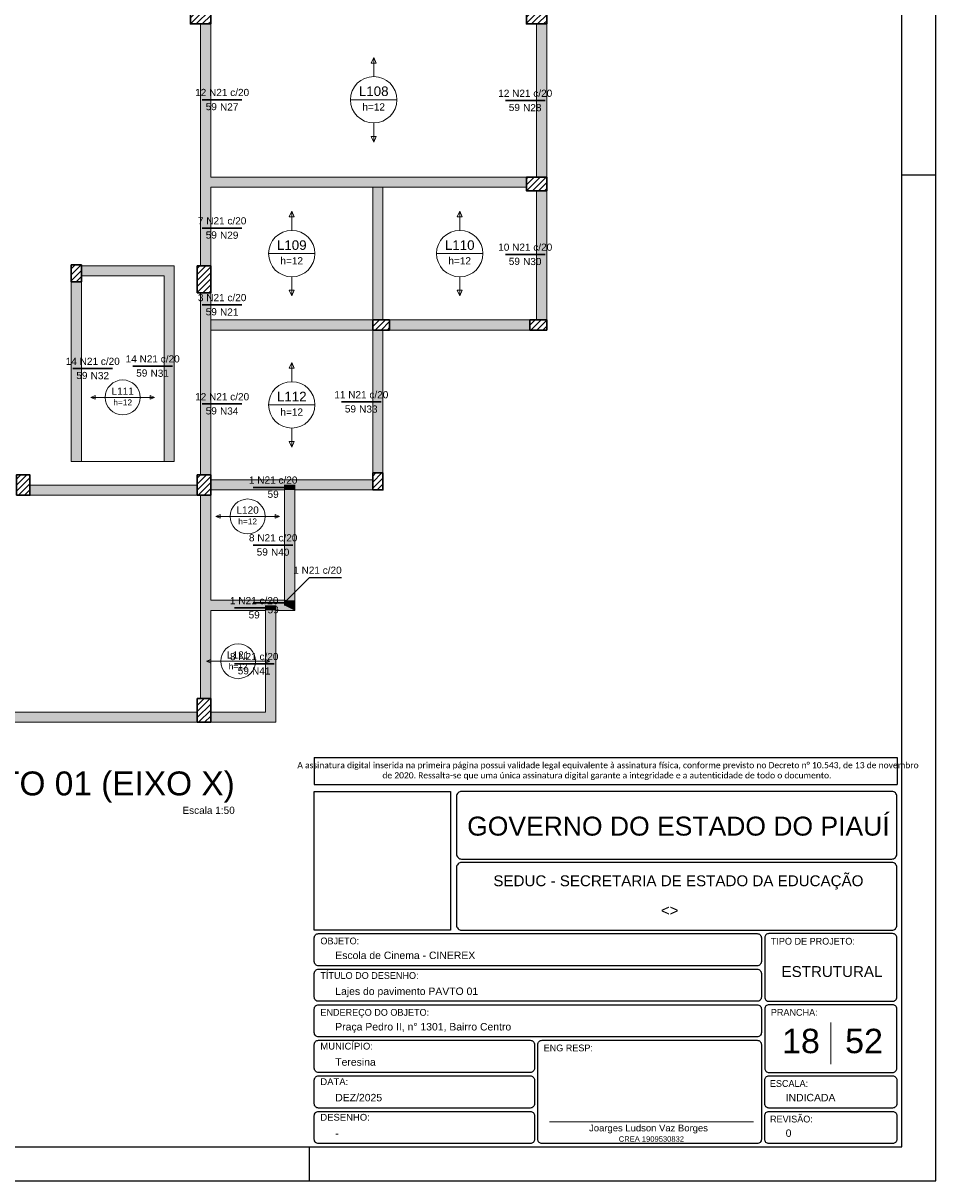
# Model space of a CAD drawing. Header units: millimetres. Extents: x 0 to 84.1, y 0 to 59.4.
# Tile 6 of 8: x 57.2 to 84.1, y 0 to 34.2. Entities that reach past the tile are written whole.
import ezdxf

# ---------------------------------------------------------------- set-up
doc = ezdxf.new("R2010")
doc.units = ezdxf.units.MM
doc.header["$MEASUREMENT"] = 0
doc.linetypes.add('NULL', pattern=[0])
doc.layers.get('0').update_dxf_attribs({"lineweight": 18})
for name, color, linetype, lineweight in [('Descrição da armadura', 7, 'Continuous', 0), ('DT-Armadura negativa', 4, 'Continuous', 30), ('DT-Hachura pilar em laje', 252, 'Continuous', 5), ('DT-Hachura viga em laje', 254, 'Continuous', 5), ('DT-Indicações', 9, 'Continuous', 5), ('DT-Textos', 7, 'Continuous', 5), ('DT-Título', 3, 'Continuous', 20), ('FO-Pilares', 4, 'Continuous', 30), ('FO-Vigas', 1, 'Continuous', 20), ('Nível 1', 7, 'Continuous', 0), ('Textos', 7, 'Continuous', 9), ('Textos armaduras', 7, 'Continuous', 0)]:
    doc.layers.add(name, color=color, linetype=linetype, lineweight=lineweight)
for name, color, linetype in [('Pena 01', 1, 'Continuous'), ('SEDUC_MARF', 1, 'Continuous'), ('SEDUC_MARGG', 7, 'Continuous'), ('SEDUC_TXT01', 1, 'Continuous'), ('SEDUC_TXT02', 2, 'Continuous'), ('SEDUC_TXT05', 5, 'Continuous')]:
    doc.layers.add(name, color=color, linetype=linetype)
doc.styles.add('Arial', font='txt')
doc.styles.add('Calibri', font='txt')
doc.styles.add('TwCenMT', font='txt')
doc.dimstyles.get("Standard").update_dxf_attribs({"dimtxt": 0.18, "dimasz": 0.18, "dimexe": 0.18, "dimexo": 0.0625, "dimgap": 0.09, "dimtad": 0, "dimtih": 1, "dimtoh": 1, "dimdec": 4, "dimzin": 0, "dimdsep": 46, "dimtxsty": 'Standard', "dimcen": 0.09, "dimadec": 0, "dimazin": 0, "dimtfac": 1, "dimtdec": 4, "dimtofl": 0, "dimtmove": 0, "dimatfit": 3, "dimfxl": 1, "dimtolj": 1, "dimtzin": 0, "dimarcsym": 0})

msp = doc.modelspace()

# ---------------------------------------------------------------- hatches: boundary and pattern name
at = {"layer": 'DT-Hachura pilar em laje', "linetype": 'Continuous'}
h = msp.add_hatch(dxfattribs=at)
h.set_pattern_fill('ANSI31', color=252, style=0)
h.paths.add_polyline_path([(62.091, 34.555), (62.091, 34.355), (62.091, 34.155), (62.391, 34.155), (62.691, 34.155), (62.691, 34.355), (62.691, 34.555), (62.391, 34.555)])
h = msp.add_hatch(dxfattribs=at)
h.set_pattern_fill('ANSI31', color=252, style=0)
h.paths.add_polyline_path([(72.011, 34.555), (72.011, 34.355), (72.011, 34.155), (72.311, 34.155), (72.611, 34.155), (72.611, 34.355), (72.611, 34.555), (72.311, 34.555)])
h = msp.add_hatch(dxfattribs=at)
h.set_pattern_fill('ANSI31', color=252, style=0)
h.paths.add_polyline_path([(72.011, 29.633), (72.011, 29.433), (72.011, 29.233), (72.311, 29.233), (72.611, 29.233), (72.611, 29.433), (72.611, 29.633), (72.311, 29.633)])
h = msp.add_hatch(dxfattribs=at)
h.set_pattern_fill('ANSI31', color=252, style=0)
h.paths.add_polyline_path([(58.571, 26.542), (58.721, 26.542), (58.871, 26.542), (58.871, 26.792), (58.871, 27.042), (58.721, 27.042), (58.571, 27.042), (58.571, 26.792)])
h = msp.add_hatch(dxfattribs=at)
h.set_pattern_fill('ANSI31', color=252, style=0)
h.paths.add_polyline_path([(62.291, 26.215), (62.491, 26.215), (62.691, 26.215), (62.691, 26.615), (62.691, 27.015), (62.491, 27.015), (62.291, 27.015), (62.291, 26.615)])
h = msp.add_hatch(dxfattribs=at)
h.set_pattern_fill('ANSI31', color=252, style=0)
h.paths.add_polyline_path([(67.971, 25.12), (67.971, 25.27), (67.971, 25.42), (67.721, 25.42), (67.471, 25.42), (67.471, 25.27), (67.471, 25.12), (67.721, 25.12)])
h = msp.add_hatch(dxfattribs=at)
h.set_pattern_fill('ANSI31', color=252, style=0)
h.paths.add_polyline_path([(72.611, 25.12), (72.611, 25.27), (72.611, 25.42), (72.361, 25.42), (72.111, 25.42), (72.111, 25.27), (72.111, 25.12), (72.361, 25.12)])
h = msp.add_hatch(dxfattribs=at)
h.set_pattern_fill('ANSI31', color=252, style=0)
h.paths.add_polyline_path([(67.471, 20.4), (67.621, 20.4), (67.771, 20.4), (67.771, 20.65), (67.771, 20.9), (67.621, 20.9), (67.471, 20.9), (67.471, 20.65)])
h = msp.add_hatch(dxfattribs=at)
h.set_pattern_fill('ANSI31', color=252, style=0)
h.paths.add_polyline_path([(56.951, 20.242), (57.151, 20.242), (57.351, 20.242), (57.351, 20.542), (57.351, 20.842), (57.151, 20.842), (56.951, 20.842), (56.951, 20.542)])
h = msp.add_hatch(dxfattribs=at)
h.set_pattern_fill('ANSI31', color=252, style=0)
h.paths.add_polyline_path([(62.291, 20.242), (62.491, 20.242), (62.691, 20.242), (62.691, 20.542), (62.691, 20.842), (62.491, 20.842), (62.291, 20.842), (62.291, 20.542)])
h = msp.add_hatch(dxfattribs=at)
h.set_pattern_fill('ANSI31', color=252, style=0)
h.paths.add_polyline_path([(62.691, 14.24), (62.491, 14.24), (62.291, 14.24), (62.291, 13.89), (62.291, 13.54), (62.491, 13.54), (62.691, 13.54), (62.691, 13.89)])
at = {"layer": 'DT-Hachura viga em laje', "linetype": 'Continuous'}
for points in [[(62.691, 29.633), (62.691, 29.633), (62.691, 34.155), (62.391, 34.155), (62.391, 29.483), (62.541, 29.483), (62.691, 29.633)], [(72.611, 34.155), (72.611, 34.155), (72.311, 34.155), (72.311, 29.633), (72.611, 29.633), (72.611, 34.155)], [(62.691, 29.333), (62.691, 29.333), (62.541, 29.483), (62.391, 29.483), (62.391, 27.015), (62.691, 27.015), (62.691, 29.333)], [(67.621, 29.633), (67.621, 29.633), (62.691, 29.633), (62.541, 29.483), (62.691, 29.333), (67.621, 29.333), (67.621, 29.633)], [(67.77, 29.333), (67.77, 29.333), (67.621, 29.483), (67.471, 29.333), (67.471, 25.42), (67.77, 25.42), (67.77, 29.333)], [(72.011, 29.633), (72.011, 29.633), (67.621, 29.633), (67.621, 29.333), (72.011, 29.333), (72.011, 29.633)], [(72.611, 29.233), (72.611, 29.233), (72.311, 29.233), (72.311, 25.42), (72.611, 25.42), (72.611, 29.233)], [(61.61, 27.015), (61.61, 27.015), (58.871, 27.015), (58.871, 26.715), (61.31, 26.715), (61.61, 27.015)], [(61.61, 27.015), (61.61, 27.015), (61.31, 26.715), (61.31, 21.241), (61.61, 21.241), (61.61, 27.015)], [(58.871, 26.542), (58.871, 26.542), (58.571, 26.542), (58.571, 21.241), (58.871, 21.241), (58.871, 26.542)], [(62.691, 26.215), (62.691, 26.215), (62.391, 26.215), (62.391, 25.27), (62.691, 25.27), (62.691, 26.215)], [(65.591, 25.42), (65.591, 25.42), (62.691, 25.42), (62.541, 25.27), (62.691, 25.12), (65.591, 25.12), (65.591, 25.42)], [(67.471, 25.42), (67.471, 25.42), (65.591, 25.42), (65.591, 25.12), (67.471, 25.12), (67.471, 25.42)], [(72.111, 25.42), (72.111, 25.42), (67.971, 25.42), (67.971, 25.12), (72.111, 25.12), (72.111, 25.42)], [(62.691, 25.27), (62.691, 25.27), (62.39, 25.27), (62.39, 20.842), (62.691, 20.842), (62.691, 25.27)], [(67.77, 25.12), (67.77, 25.12), (67.471, 25.12), (67.471, 20.9), (67.77, 20.9), (67.77, 25.12)], [(58.721, 20.542), (58.721, 20.542), (57.351, 20.542), (57.351, 20.242), (58.721, 20.242), (58.721, 20.542)], [(61.46, 20.542), (61.46, 20.542), (58.721, 20.542), (58.721, 20.242), (61.46, 20.242), (61.46, 20.542)], [(61.46, 20.542), (61.46, 20.542), (61.46, 20.242), (62.291, 20.242), (62.291, 20.542), (61.46, 20.542)], [(65.018, 20.55), (65.018, 20.55), (65.018, 20.7), (62.691, 20.7), (62.691, 20.4), (64.868, 20.4), (65.018, 20.55)], [(65.168, 20.55), (65.168, 20.55), (64.868, 20.55), (64.868, 20.4), (65.168, 20.4), (65.168, 20.55)], [(67.471, 20.7), (67.471, 20.7), (65.018, 20.7), (65.018, 20.55), (65.168, 20.4), (67.471, 20.4), (67.471, 20.7)], [(62.69, 17.14), (62.69, 17.14), (62.69, 20.242), (62.391, 20.242), (62.391, 16.99), (62.541, 16.99), (62.69, 17.14)], [(65.168, 20.4), (65.168, 20.4), (64.868, 20.4), (64.868, 17.14), (65.168, 17.14), (65.168, 20.4)], [(64.458, 16.99), (64.458, 16.99), (64.458, 17.14), (62.69, 17.14), (62.541, 16.99), (62.691, 16.84), (64.308, 16.84), (64.458, 16.99)], [(65.168, 16.84), (65.168, 16.84), (64.868, 17.14), (64.458, 17.14), (64.458, 16.99), (64.608, 16.84), (65.168, 16.84)], [(65.168, 17.14), (65.168, 17.14), (64.868, 17.14), (64.868, 16.99), (65.168, 16.84), (65.168, 17.14)], [(62.691, 16.84), (62.691, 16.84), (62.541, 16.99), (62.391, 16.99), (62.391, 14.24), (62.691, 14.24), (62.691, 16.84)], [(64.608, 16.99), (64.608, 16.99), (64.308, 16.99), (64.308, 16.84), (64.608, 16.84), (64.608, 16.99)], [(64.608, 16.84), (64.608, 16.84), (64.308, 16.84), (64.308, 13.84), (64.608, 13.54), (64.608, 16.84)], [(62.291, 13.84), (62.291, 13.84), (53.827, 13.84), (53.827, 13.54), (62.291, 13.54), (62.291, 13.84)], [(64.608, 13.54), (64.608, 13.54), (64.308, 13.84), (62.691, 13.84), (62.691, 13.54), (64.608, 13.54)]]:
    msp.add_hatch(color=254, dxfattribs=at).paths.add_polyline_path(points)

# ---------------------------------------------------------------- linework, layer by layer
msp.add_line((72.695, 1.742), (78.716, 1.742))
at = {"layer": 'DT-Armadura negativa'}
for points in [[(62.441, 31.919), (63.611, 31.919)], [(71.39, 31.894), (72.561, 31.894)], [(62.441, 28.129), (63.611, 28.129)], [(71.39, 27.351), (72.561, 27.351)], [(62.441, 25.862), (63.611, 25.862)], [(58.621, 23.981), (59.791, 23.981)], [(60.389, 24.053), (61.56, 24.053)], [(62.441, 22.936), (63.611, 22.936)], [(66.55, 22.995), (67.721, 22.995)], [(63.947, 20.475), (65.118, 20.475)], [(63.947, 18.77), (65.118, 18.77)], [(63.387, 16.915), (64.558, 16.915)], [(63.947, 17.065), (65.118, 17.065)], [(63.387, 15.265), (64.558, 15.265)]]:
    msp.add_lwpolyline(points, dxfattribs=at)
at = {"layer": 'DT-Textos'}
for p, q in [((67.501, 33.169), (67.43, 33)), ((67.571, 33), (67.501, 33.169)), ((67.43, 33), (67.571, 33)), ((66.815, 31.919), (68.186, 31.919)), ((67.571, 30.838), (67.43, 30.838)), ((67.43, 30.838), (67.501, 30.669)), ((67.501, 30.669), (67.571, 30.838)), ((65.081, 28.627), (65.01, 28.457)), ((65.01, 28.457), (65.151, 28.457)), ((65.151, 28.457), (65.081, 28.627)), ((70.041, 28.627), (69.97, 28.457)), ((69.97, 28.457), (70.111, 28.457)), ((70.111, 28.457), (70.041, 28.627)), ((64.395, 27.376), (65.766, 27.376)), ((69.355, 27.376), (70.726, 27.376)), ((65.151, 26.296), (65.01, 26.296)), ((65.01, 26.296), (65.081, 26.126)), ((65.081, 26.126), (65.151, 26.296)), ((70.111, 26.296), (69.97, 26.296)), ((69.97, 26.296), (70.041, 26.126)), ((70.041, 26.126), (70.111, 26.296)), ((65.081, 24.16), (65.01, 23.991)), ((65.01, 23.991), (65.151, 23.991)), ((65.151, 23.991), (65.081, 24.16)), ((59.28, 23.184), (59.153, 23.131)), ((59.153, 23.131), (59.28, 23.078)), ((59.28, 23.078), (59.28, 23.184)), ((59.576, 23.131), (60.604, 23.131)), ((61.028, 23.131), (60.901, 23.184)), ((60.901, 23.184), (60.901, 23.078)), ((60.901, 23.078), (61.028, 23.131)), ((64.395, 22.91), (65.766, 22.91)), ((65.151, 21.829), (65.01, 21.829)), ((65.01, 21.829), (65.081, 21.66)), ((65.081, 21.66), (65.151, 21.829)), ((62.969, 19.67), (62.842, 19.617)), ((62.842, 19.617), (62.969, 19.564)), ((62.969, 19.564), (62.969, 19.67)), ((63.265, 19.617), (64.293, 19.617)), ((64.717, 19.617), (64.59, 19.67)), ((64.59, 19.67), (64.59, 19.564)), ((64.59, 19.564), (64.717, 19.617)), ((62.689, 15.393), (62.562, 15.34)), ((62.689, 15.287), (62.689, 15.393)), ((64.437, 15.34), (64.31, 15.393)), ((64.31, 15.393), (64.31, 15.287)), ((62.562, 15.34), (62.689, 15.287)), ((62.985, 15.34), (64.013, 15.34)), ((64.31, 15.287), (64.437, 15.34))]:
    msp.add_line(p, q, dxfattribs=at)
for points in [[(67.501, 32.604), (67.501, 33.169)], [(67.501, 31.234), (67.501, 30.669)], [(65.081, 28.062), (65.081, 28.627)], [(70.041, 28.062), (70.041, 28.627)], [(65.081, 26.691), (65.081, 26.126)], [(70.041, 26.691), (70.041, 26.126)], [(65.081, 23.595), (65.081, 24.16)], [(59.576, 23.131), (59.153, 23.131)], [(60.604, 23.131), (61.028, 23.131)], [(65.081, 22.225), (65.081, 21.66)], [(63.265, 19.617), (62.842, 19.617)], [(64.293, 19.617), (64.717, 19.617)], [(62.985, 15.34), (62.562, 15.34)], [(64.013, 15.34), (64.437, 15.34)]]:
    msp.add_lwpolyline(points, dxfattribs=at)
for centre, radius in [((67.501, 31.919), 0.685), ((65.081, 27.376), 0.685), ((70.041, 27.376), 0.685), ((60.09, 23.131), 0.514), ((65.081, 22.91), 0.685), ((63.779, 19.617), 0.514), ((63.499, 15.34), 0.514)]:
    msp.add_circle(centre, radius, dxfattribs=at)
at = {"layer": 'FO-Pilares'}
for points in [[(62.091, 34.555), (62.091, 34.355), (62.091, 34.155), (62.391, 34.155), (62.691, 34.155), (62.691, 34.355), (62.691, 34.555), (62.391, 34.555), (62.091, 34.555)], [(72.011, 34.555), (72.011, 34.355), (72.011, 34.155), (72.311, 34.155), (72.611, 34.155), (72.611, 34.355), (72.611, 34.555), (72.311, 34.555), (72.011, 34.555)], [(72.011, 29.633), (72.011, 29.433), (72.011, 29.233), (72.311, 29.233), (72.611, 29.233), (72.611, 29.433), (72.611, 29.633), (72.311, 29.633), (72.011, 29.633)], [(58.571, 26.542), (58.721, 26.542), (58.871, 26.542), (58.871, 26.792), (58.871, 27.042), (58.721, 27.042), (58.571, 27.042), (58.571, 26.792), (58.571, 26.542)], [(62.291, 26.215), (62.491, 26.215), (62.691, 26.215), (62.691, 26.615), (62.691, 27.015), (62.491, 27.015), (62.291, 27.015), (62.291, 26.615), (62.291, 26.215)], [(67.971, 25.12), (67.971, 25.27), (67.971, 25.42), (67.721, 25.42), (67.471, 25.42), (67.471, 25.27), (67.471, 25.12), (67.721, 25.12), (67.971, 25.12)], [(72.611, 25.12), (72.611, 25.27), (72.611, 25.42), (72.361, 25.42), (72.111, 25.42), (72.111, 25.27), (72.111, 25.12), (72.361, 25.12), (72.611, 25.12)], [(67.471, 20.4), (67.621, 20.4), (67.771, 20.4), (67.771, 20.65), (67.771, 20.9), (67.621, 20.9), (67.471, 20.9), (67.471, 20.65), (67.471, 20.4)], [(56.951, 20.242), (57.151, 20.242), (57.351, 20.242), (57.351, 20.542), (57.351, 20.842), (57.151, 20.842), (56.951, 20.842), (56.951, 20.542), (56.951, 20.242)], [(62.291, 20.242), (62.491, 20.242), (62.691, 20.242), (62.691, 20.542), (62.691, 20.842), (62.491, 20.842), (62.291, 20.842), (62.291, 20.542), (62.291, 20.242)], [(62.691, 14.24), (62.491, 14.24), (62.291, 14.24), (62.291, 13.89), (62.291, 13.54), (62.491, 13.54), (62.691, 13.54), (62.691, 13.89), (62.691, 14.24)]]:
    msp.add_lwpolyline(points, close=True, dxfattribs=at)
at = {"layer": 'FO-Vigas'}
for p, q in [((62.391, 29.483), (62.391, 34.155)), ((62.691, 29.633), (62.691, 34.155)), ((72.311, 29.633), (72.311, 34.155)), ((72.611, 29.633), (72.611, 34.155)), ((62.391, 27.015), (62.391, 29.483)), ((62.691, 29.633), (67.621, 29.633)), ((67.621, 29.633), (72.011, 29.633)), ((62.691, 29.333), (67.621, 29.333)), ((62.691, 27.015), (62.691, 29.333)), ((67.471, 25.42), (67.471, 29.333)), ((67.621, 29.333), (72.011, 29.333)), ((67.771, 25.42), (67.771, 29.333)), ((72.311, 25.42), (72.311, 29.233)), ((72.611, 25.42), (72.611, 29.233)), ((58.871, 27.015), (61.61, 27.015)), ((61.61, 21.241), (61.61, 27.015)), ((58.871, 26.715), (61.31, 26.715)), ((61.31, 21.241), (61.31, 26.715)), ((58.571, 21.241), (58.571, 26.542)), ((58.871, 21.241), (58.871, 26.542)), ((62.391, 25.27), (62.391, 26.215)), ((62.691, 25.27), (62.691, 26.215)), ((62.691, 25.42), (65.591, 25.42)), ((65.591, 25.42), (67.471, 25.42)), ((67.971, 25.42), (72.111, 25.42)), ((62.391, 20.842), (62.391, 25.27)), ((62.691, 20.842), (62.691, 25.27)), ((62.691, 25.12), (65.591, 25.12)), ((65.591, 25.12), (67.471, 25.12)), ((67.471, 20.9), (67.471, 25.12)), ((67.771, 20.9), (67.771, 25.12)), ((67.971, 25.12), (72.111, 25.12)), ((58.571, 21.241), (58.871, 21.241)), ((58.871, 21.241), (61.31, 21.241)), ((61.31, 21.241), (61.61, 21.241)), ((57.351, 20.542), (58.721, 20.542)), ((58.721, 20.542), (61.46, 20.542)), ((61.46, 20.542), (62.291, 20.542)), ((62.691, 20.7), (65.018, 20.7)), ((64.868, 20.4), (64.868, 20.55)), ((65.018, 20.7), (67.471, 20.7)), ((65.168, 20.4), (65.168, 20.55)), ((57.351, 20.242), (58.721, 20.242)), ((58.721, 20.242), (61.46, 20.242)), ((61.46, 20.242), (62.291, 20.242)), ((62.391, 16.99), (62.391, 20.242)), ((62.691, 20.4), (64.868, 20.4)), ((62.691, 17.14), (62.691, 20.242)), ((64.868, 17.14), (64.868, 20.4)), ((65.168, 20.4), (67.471, 20.4)), ((65.168, 17.14), (65.168, 20.4)), ((62.691, 17.14), (64.458, 17.14)), ((64.458, 17.14), (64.868, 17.14)), ((64.868, 16.99), (64.868, 17.14)), ((65.168, 16.84), (65.168, 17.14)), ((62.391, 14.24), (62.391, 16.99)), ((62.691, 14.24), (62.691, 16.84)), ((62.691, 16.84), (64.308, 16.84)), ((64.308, 16.84), (64.308, 16.99)), ((64.308, 13.84), (64.308, 16.84)), ((64.608, 16.84), (64.608, 16.99)), ((64.608, 16.84), (65.168, 16.84)), ((64.608, 13.54), (64.608, 16.84)), ((53.827, 13.84), (62.291, 13.84)), ((62.691, 13.84), (64.308, 13.84)), ((53.827, 13.54), (62.291, 13.54)), ((62.691, 13.54), (64.608, 13.54))]:
    msp.add_line(p, q, dxfattribs=at)
at = {"layer": 'Nível 1'}
msp.add_line((80.998, 4.672), (80.998, 3.441), dxfattribs=at)
at = {"layer": 'Pena 01'}
for p, q in [((65.748, 12.495), (82.956, 12.495)), ((65.748, 12.495), (65.748, 11.697)), ((82.956, 12.495), (82.956, 11.697)), ((65.748, 11.697), (82.956, 11.697))]:
    msp.add_line(p, q, dxfattribs=at)
at = {"layer": 'SEDUC_MARF'}
for p, q in [((83.1, 29.7), (84.1, 29.7)), ((65.6, 1), (65.6, 0))]:
    msp.add_line(p, q, dxfattribs=at)
for points in [[(84.1, 59.4), (0, 59.4), (0, 0), (84.1, 0)], [(65.748, 11.497), (69.773, 11.497), (69.773, 7.4), (65.748, 7.4)]]:
    msp.add_lwpolyline(points, close=True, dxfattribs=at)
for points in [[(70.098, 9.5), (82.798, 9.5, 0.414214), (82.948, 9.65), (82.948, 9.65), (82.948, 11.35, 0.414214), (82.798, 11.5), (82.798, 11.5), (70.098, 11.5, 0.414214), (69.948, 11.35), (69.948, 11.35), (69.948, 9.65, 0.414214), (70.098, 9.5), (70.098, 9.5)], [(70.098, 7.4), (82.798, 7.4, 0.414214), (82.948, 7.55), (82.948, 7.55), (82.948, 9.25, 0.414214), (82.798, 9.4), (82.798, 9.4), (70.098, 9.4, 0.414214), (69.948, 9.25), (69.948, 9.25), (69.948, 7.55, 0.414214), (70.098, 7.4), (70.098, 7.4)], [(65.873, 7.3), (78.823, 7.3, -0.414214), (78.948, 7.175), (78.948, 7.175), (78.948, 6.475, -0.414214), (78.823, 6.35), (78.823, 6.35), (65.873, 6.35, -0.414214), (65.748, 6.475), (65.748, 6.475), (65.748, 7.175, -0.414214), (65.873, 7.3), (65.873, 7.3)], [(79.173, 5.3), (82.823, 5.3, 0.414214), (82.948, 5.425), (82.948, 5.425), (82.948, 7.175, 0.414214), (82.823, 7.3), (82.823, 7.3), (79.173, 7.3, 0.414214), (79.048, 7.175), (79.048, 7.175), (79.048, 5.425, 0.414214), (79.173, 5.3), (79.173, 5.3)], [(65.873, 6.25), (78.823, 6.25, -0.414214), (78.948, 6.125), (78.948, 6.125), (78.948, 5.425, -0.414214), (78.823, 5.3), (78.823, 5.3), (65.873, 5.3, -0.414214), (65.748, 5.425), (65.748, 5.425), (65.748, 6.125, -0.414214), (65.873, 6.25), (65.873, 6.25)], [(65.873, 5.2), (78.823, 5.2, -0.414214), (78.948, 5.075), (78.948, 5.075), (78.948, 4.375, -0.414214), (78.823, 4.25), (78.823, 4.25), (65.873, 4.25, -0.414214), (65.748, 4.375), (65.748, 4.375), (65.748, 5.075, -0.414214), (65.873, 5.2), (65.873, 5.2)], [(79.173, 3.2), (82.823, 3.2, 0.414214), (82.948, 3.325), (82.948, 3.325), (82.948, 5.075, 0.414214), (82.823, 5.2), (82.823, 5.2), (79.173, 5.2, 0.414214), (79.048, 5.075), (79.048, 5.075), (79.048, 3.325, 0.414214), (79.173, 3.2), (79.173, 3.2)], [(65.873, 4.15), (72.123, 4.15, -0.414214), (72.248, 4.025), (72.248, 4.025), (72.248, 3.325, -0.414214), (72.123, 3.2), (72.123, 3.2), (65.873, 3.2, -0.414214), (65.748, 3.325), (65.748, 3.325), (65.748, 4.025, -0.414214), (65.873, 4.15), (65.873, 4.15)], [(72.473, 4.15), (78.823, 4.15, -0.414214), (78.948, 4.025), (78.948, 4.025), (78.948, 1.225, -0.414214), (78.823, 1.1), (78.823, 1.1), (72.473, 1.1, -0.414214), (72.348, 1.225), (72.348, 1.225), (72.348, 4.025, -0.414214), (72.473, 4.15), (72.473, 4.15)], [(65.873, 3.1), (72.123, 3.1, -0.414214), (72.248, 2.975), (72.248, 2.975), (72.248, 2.275, -0.414214), (72.123, 2.15), (72.123, 2.15), (65.873, 2.15, -0.414214), (65.748, 2.275), (65.748, 2.275), (65.748, 2.975, -0.414214), (65.873, 3.1), (65.873, 3.1)], [(79.173, 3.1), (82.823, 3.1, -0.414214), (82.948, 2.975), (82.948, 2.975), (82.948, 2.275, -0.414214), (82.823, 2.15), (82.823, 2.15), (79.173, 2.15, -0.414214), (79.048, 2.275), (79.048, 2.275), (79.048, 2.975, -0.414214), (79.173, 3.1), (79.173, 3.1)], [(65.873, 2.05), (72.123, 2.05, -0.414214), (72.248, 1.925), (72.248, 1.925), (72.248, 1.225, -0.414214), (72.123, 1.1), (72.123, 1.1), (65.873, 1.1, -0.414214), (65.748, 1.225), (65.748, 1.225), (65.748, 1.925, -0.414214), (65.873, 2.05), (65.873, 2.05)], [(79.173, 2.05), (82.823, 2.05, -0.414214), (82.948, 1.925), (82.948, 1.925), (82.948, 1.225, -0.414214), (82.823, 1.1), (82.823, 1.1), (79.173, 1.1, -0.414214), (79.048, 1.225), (79.048, 1.225), (79.048, 1.925, -0.414214), (79.173, 2.05), (79.173, 2.05)]]:
    msp.add_lwpolyline(points, format="xyb", dxfattribs=at)
at = {"layer": 'SEDUC_MARGG'}
msp.add_lwpolyline([(2.5, 1), (83.1, 1), (83.1, 58.4), (2.5, 58.4)], close=True, dxfattribs=at)

# ---------------------------------------------------------------- texts
at = {"layer": 'Descrição da armadura', "linetype": 'NULL', "char_height": 0.2118, "line_spacing_factor": 0.9, "style": 'Arial'}
for s, insert, width, attachment_point in [('12 N21 c/20', (63.026, 32.025), 3.1277, 8), ('12 N21 c/20', (71.976, 32), 3.1277, 8), ('N27', (63.506, 31.601), 1.06399, 9), ('N28', (72.455, 31.576), 1.06399, 9), ('7 N21 c/20', (63.026, 28.235), 2.80513, 8), ('N29', (63.506, 27.811), 1.06399, 9), ('10 N21 c/20', (71.976, 27.457), 3.1277, 8), ('N30', (72.455, 27.034), 1.06399, 9), ('3 N21 c/20', (63.026, 25.968), 2.80513, 8), ('N21', (63.506, 25.545), 1.06399, 9), ('14 N21 c/20', (59.206, 24.087), 3.1277, 8), ('14 N21 c/20', (60.975, 24.159), 3.1277, 8), ('N32', (59.686, 23.664), 1.06399, 9), ('N31', (61.455, 23.735), 1.06399, 9), ('12 N21 c/20', (63.026, 23.042), 3.1277, 8), ('11 N21 c/20', (67.136, 23.101), 3.1277, 8), ('N33', (67.615, 22.677), 1.06399, 9), ('N34', (63.506, 22.618), 1.06399, 9), ('1 N21 c/20', (64.533, 20.581), 2.80513, 8), ('8 N21 c/20', (64.533, 18.876), 2.80513, 8), ('N40', (65.012, 18.452), 1.06399, 9), ('1 N21 c/20', (66.556, 17.92), 2.80513, 9), ('1 N21 c/20', (63.973, 17.021), 2.80513, 8), ('8 N21 c/20', (63.973, 15.371), 2.80513, 8), ('N41', (64.452, 14.947), 1.06399, 9)]:
    msp.add_mtext(s, dxfattribs=dict(at, insert=insert, width=width, attachment_point=attachment_point))
at = {"layer": 'DT-Textos', "linetype": 'NULL', "attachment_point": 8, "line_spacing_factor": 0.798, "style": 'Arial'}
for s, insert, char_height, width in [('L108', (67.501, 32.025), 0.2824, 1.7352), ('h=12', (67.501, 31.601), 0.2118, 1.30642), ('L109', (65.081, 27.482), 0.2824, 1.7352), ('L110', (70.041, 27.482), 0.2824, 1.7352), ('h=12', (65.081, 27.059), 0.2118, 1.30642), ('h=12', (70.041, 27.059), 0.2118, 1.30642), ('L111', (60.09, 23.21), 0.2118, 1.29027), ('L112', (65.081, 23.016), 0.2824, 1.7352), ('h=12', (60.09, 22.893), 0.1765, 1.12622), ('h=12', (65.081, 22.592), 0.2118, 1.30642), ('L120', (63.779, 19.696), 0.2118, 1.29027), ('h=12', (63.779, 19.379), 0.1765, 1.12622), ('L121', (63.499, 15.419), 0.2118, 1.29027), ('h=12', (63.499, 15.102), 0.1765, 1.12622)]:
    msp.add_mtext(s, dxfattribs=dict(at, insert=insert, char_height=char_height, width=width))
at = {"layer": 'DT-Título', "linetype": 'NULL', "attachment_point": 9, "line_spacing_factor": 0.798, "style": 'Arial'}
for s, insert, char_height, width in [('ARMAÇÃO NEGATIVA DAS LAJES DO PAVIMENTO PAVTO 01 (EIXO X)', (63.399, 11.163), 0.706, 66.01482), ('Escala 1:50', (63.399, 10.831), 0.2118, 3.03084)]:
    msp.add_mtext(s, dxfattribs=dict(at, insert=insert, char_height=char_height, width=width))
at = {"layer": 'Pena 01', "color": 3, "linetype": 'NULL', "insert": (74.388, 12.098), "char_height": 0.180371, "width": 18.64594, "attachment_point": 5, "style": 'Calibri'}
msp.add_mtext(' A assinatura digital inserida na primeira página possui validade legal equivalente à assinatura física, conforme previsto no Decreto n%%d 10.543, de 13 de novembro de 2020. Ressalta-se que uma única assinatura digital garante a integridade e a autenticidade de todo o documento.', dxfattribs=at)
at = {"layer": 'SEDUC_TXT01', "linetype": 'NULL', "char_height": 0.2, "width": 17.8054, "attachment_point": 1}
for s, insert, style in [('OBJETO:', (65.928, 7.183), 'TwCenMT'), ('TIPO DE PROJETO:', (79.228, 7.174), 'TwCenMT'), ('TÍTULO DO DESENHO:', (65.928, 6.163), 'TwCenMT'), ('ENDEREÇO DO OBJETO:', (65.928, 5.074), 'TwCenMT'), ('PRANCHA:', (79.228, 5.074), 'TwCenMT'), ('MUNICÍPIO:', (65.927, 4.077), 'Arial'), ('ENG RESP:', (72.519, 4.024), 'TwCenMT'), ('DATA:', (65.927, 3.027), 'Arial'), ('ESCALA:', (79.199, 2.974), 'TwCenMT'), ('DESENHO:', (65.927, 1.977), 'Arial'), ('REVISÃO:', (79.204, 1.924), 'TwCenMT')]:
    msp.add_mtext(s, dxfattribs=dict(at, insert=insert, style=style))
at = {"layer": 'SEDUC_TXT02', "linetype": 'NULL', "attachment_point": 8, "line_spacing_factor": 0.9, "style": 'Arial'}
for s, insert, char_height, width in [('SEDUC - SECRETARIA DE ESTADO DA EDUCAÇÃO ', (76.498, 8.6), 0.32, 21.75895), ('Joarges Ludson Vaz Borges', (75.616, 1.4), 0.2, 7.03555), ('CREA 1909530832', (75.7, 1.153), 0.16, 3.79178)]:
    msp.add_mtext(s, dxfattribs=dict(at, insert=insert, char_height=char_height, width=width))
at = {"layer": 'SEDUC_TXT05', "linetype": 'NULL', "insert": (76.498, 10.185), "char_height": 0.56, "width": 24.87697, "attachment_point": 8, "line_spacing_factor": 0.9, "style": 'Arial'}
msp.add_mtext('GOVERNO DO ESTADO DO PIAUÍ', dxfattribs=at)
at = {"layer": 'Textos', "linetype": 'NULL', "line_spacing_factor": 0.9, "style": 'Arial'}
for s, insert, char_height, width, attachment_point in [('<>', (76.241, 7.827), 0.32, 1.06781, 8), ('Escola de Cinema - CINEREX', (66.366, 6.545), 0.22, 8.10953, 7), ('ESTRUTURAL', (81.033, 6.014), 0.32, 5.90738, 8), ('Lajes do pavimento PAVTO 01', (66.366, 5.422), 0.22, 8.27799, 7), ('Praça Pedro II, n%%d 1301, Bairro Centro', (66.366, 4.372), 0.22, 10.16441, 7), ('18', (80.117, 3.759), 0.72, 2.26461, 8), ('52', (81.98, 3.759), 0.72, 2.26461, 8), ('Teresina', (66.366, 3.395), 0.22, 2.37438, 7), ('DEZ/2025', (66.366, 2.345), 0.22, 2.74146, 7), ('INDICADA', (79.666, 2.345), 0.22, 2.90699, 7), ('-', (66.366, 1.295), 0.22, 0.2398, 7), ('0', (79.666, 1.295), 0.22, 0.37369, 7)]:
    msp.add_mtext(s, dxfattribs=dict(at, insert=insert, char_height=char_height, width=width, attachment_point=attachment_point))
at = {"layer": 'Textos armaduras', "linetype": 'NULL', "char_height": 0.2118, "width": 1.04514, "line_spacing_factor": 0.9, "style": 'Arial'}
for insert, attachment_point in [((62.541, 31.822), 1), ((71.49, 31.797), 1), ((62.541, 28.032), 1), ((71.49, 27.254), 1), ((62.541, 25.765), 1), ((60.489, 23.956), 1), ((58.721, 23.884), 1), ((66.65, 22.898), 1), ((62.541, 22.839), 1), ((64.532, 20.378), 2), ((64.047, 18.673), 1), ((63.972, 16.817), 2), ((64.532, 16.967), 2), ((63.487, 15.167), 1)]:
    msp.add_mtext('59', dxfattribs=dict(at, insert=insert, attachment_point=attachment_point))

# ---------------------------------------------------------------- leaders
at = {"layer": 'DT-Indicações'}
msp.add_leader([(64.854, 17.065), (65.603, 17.814), (66.555, 17.814)], dimstyle='Standard', override={"dimasz": 0.1, "dimldrblk": 'Closed'}, dxfattribs=at)

doc.saveas('drawing.dxf')
